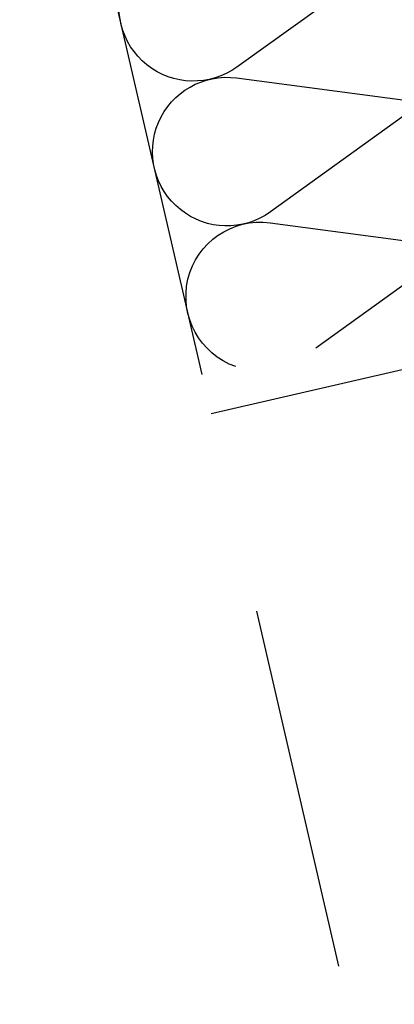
# Model space of a CAD drawing. Header units: centimetres. Extents: x -15121 to 17422, y -60492 to 0.
# Tile 72 of 256: x 1064 to 1083, y -30032 to -29983. Entities that reach past the tile are written whole.
import ezdxf

# ---------------------------------------------------------------- set-up
doc = ezdxf.new("R2010")
doc.units = ezdxf.units.CM
doc.header["$LTSCALE"] = 60
doc.linetypes.add('DP', pattern=[0.5, 0.3, -0.2])
for name, color, linetype in [('A-BUD-MA-MATERIALY', 8, 'Continuous'), ('A-SCI', 7, 'Continuous'), ('JS_PODCIĄGI', 1, 'DP')]:
    doc.layers.add(name, color=color, linetype=linetype)

msp = doc.modelspace()

# ---------------------------------------------------------------- linework, layer by layer
at = {"layer": 'A-BUD-MA-MATERIALY'}
for points in [[(1075.1295, -30000.1125, -0.9027591), (1076.82, -29993.0059), (1085.3763, -29994.1369, 1.4725881), (1083.7122, -29987.5173), (1076.8322, -29992.4706, -1.4725881), (1075.1681, -29985.851), (1083.7244, -29986.982, 1.4725881), (1082.0603, -29980.3624), (1075.1804, -29985.3156, -1.4725881), (1073.5163, -29978.696), (1082.0726, -29979.827, 1.4725881), (1080.4085, -29973.2074), (1073.5285, -29978.1607, -1.4725881), (1071.8644, -29971.5411), (1080.4207, -29972.6721, 1.4725881), (1078.7566, -29966.0525), (1071.8767, -29971.0057, -1.4725881), (1070.2126, -29964.3861), (1078.7689, -29965.5171, 1.4725881), (1077.1048, -29958.8975), (1070.2248, -29963.8508, -0.5516792), (1064.4662, -29961.5222)], [(1090.9796, -29996.4532, 0.5023819), (1085.364, -29994.6723), (1079.0719, -29999.2024)]]:
    msp.add_lwpolyline(points, format="xyb", dxfattribs=at)
at = {"layer": 'A-SCI', "color": 4}
for points in [[(1073.4643, -30000.497), (1064.4662, -29961.5222)], [(1093.4016, -29997.9467), (1073.9142, -30002.4457)]]:
    msp.add_lwpolyline(points, dxfattribs=at)
at = {"layer": 'JS_PODCIĄGI', "lineweight": -3}
msp.add_lwpolyline([(1127.4525, -30234.3458), (1073.4643, -30000.497)], dxfattribs=at)

doc.saveas('drawing.dxf')
